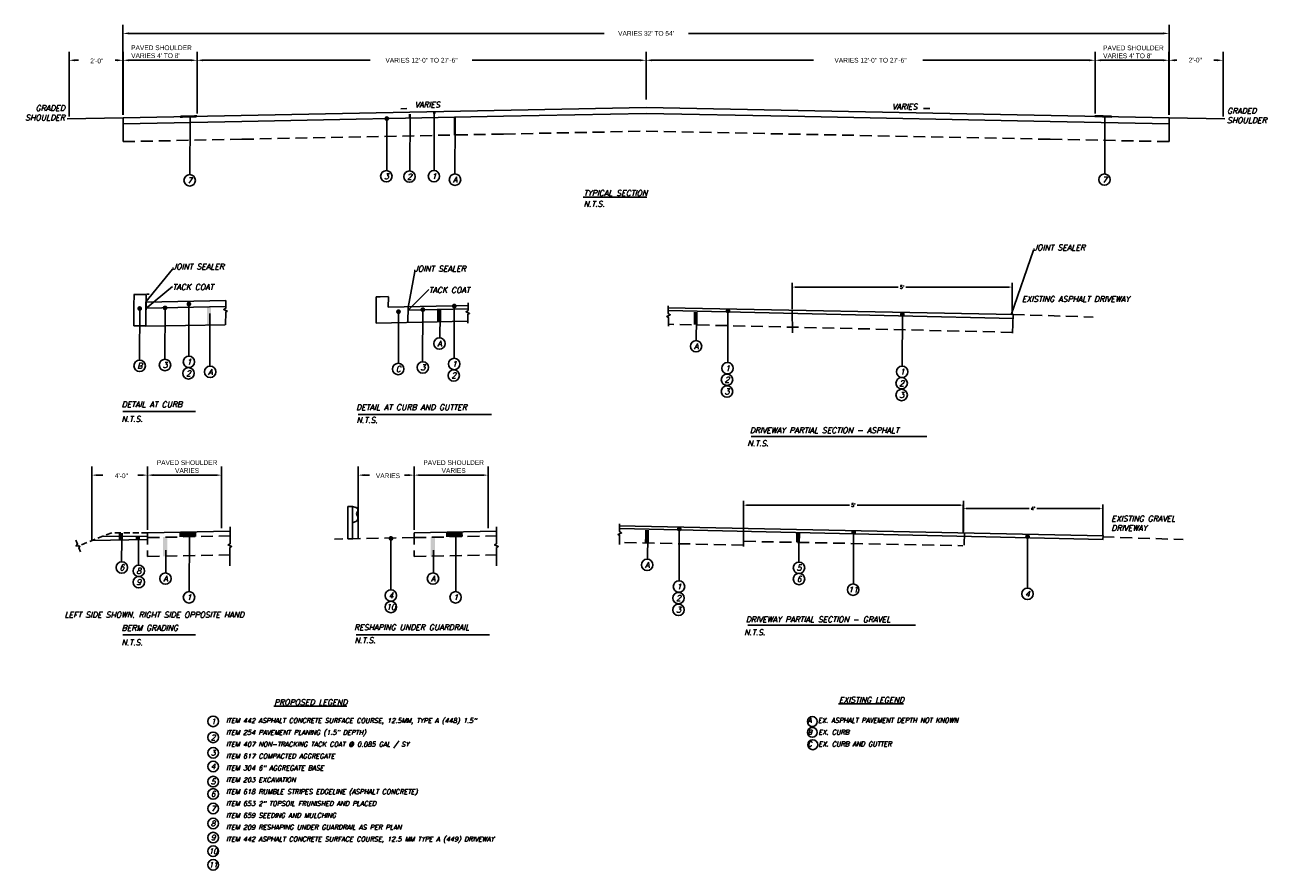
# Model space of a CAD drawing. Header units: feet. Extents: x 0 to 1837476, y 0 to 429622.
# Tile 29 of 33: x 1762714 to 1762767, y 428766 to 428801. Entities that reach past the tile are written whole.
import ezdxf

# ---------------------------------------------------------------- set-up
doc = ezdxf.new("R2010")
doc.units = ezdxf.units.FT
doc.header["$MEASUREMENT"] = 0
doc.linetypes.add('DASHED', pattern=[0.75, 0.5, -0.25])
doc.linetypes.add('DASHED2', pattern=[0.375, 0.25, -0.125])
doc.layers.add('A-DETL-ANNO', color=2, linetype='Continuous')
doc.layers.add('A-DETL-DIMS', color=1, linetype='Continuous')
doc.styles.add('Arial', font='OR-LD.shx', dxfattribs={"height": 0.999994})
doc.styles.add('SIMPLEX', font='SIMPLEX.shx')
doc.styles.add('Text_30', font='romans.shx', dxfattribs={"oblique": 15, "height": 3})
doc.dimstyles.new('Annotative', dxfattribs={"dimtxt": 0.1128, "dimasz": 0.125, "dimexe": 0.18, "dimexo": 0.0625, "dimgap": 0.09, "dimtad": 0, "dimtih": 1, "dimtoh": 1, "dimdec": 1, "dimzin": 0, "dimdsep": 46, "dimtxsty": 'SIMPLEX', "dimcen": 0.09, "dimclrd": 256, "dimclre": 256, "dimclrt": 256, "dimaunit": 1, "dimadec": 3, "dimazin": 0, "dimtfac": 1, "dimtdec": 1, "dimtofl": 0, "dimtmove": 0, "dimatfit": 3, "dimfxl": 1, "dimtolj": 1, "dimtzin": 0, "dimlwd": -1, "dimlwe": -1, "dimarcsym": 0})

# ---------------------------------------------------------------- blocks, each defined once
blk = doc.blocks.new('*D166')
at = {"layer": 'A-DETL-DIMS', "transparency": 16777216}
for p, q in [((1762746.734, 428789.369), (1762746.734, 428790.483)), ((1762746.859, 428790.303), (1762751.194, 428790.303)), ((1762755.857, 428790.303), (1762751.522, 428790.303)), ((1762755.982, 428789.192), (1762755.982, 428790.483))]:
    blk.add_line(p, q, dxfattribs=at)
for points in [[(1762746.859, 428790.324), (1762746.859, 428790.282), (1762746.734, 428790.303)], [(1762755.857, 428790.324), (1762755.857, 428790.282), (1762755.982, 428790.303)]]:
    blk.add_solid(points, dxfattribs=at)
at = {"layer": 'A-DETL-DIMS', "transparency": 16777216, "insert": (1762751.358, 428790.303), "char_height": 0.1128, "attachment_point": 5, "style": 'SIMPLEX'}
blk.add_mtext("\\A1;{\\H1.25x;5'}", dxfattribs=at)
blk = doc.blocks.new('*D167')
at = {"layer": 'A-DETL-DIMS', "transparency": 16777216}
for p, q in [((1762744.686, 428780.197), (1762744.686, 428781.311)), ((1762744.811, 428781.131), (1762749.146, 428781.131)), ((1762753.81, 428781.131), (1762749.474, 428781.131)), ((1762753.935, 428780.02), (1762753.935, 428781.311))]:
    blk.add_line(p, q, dxfattribs=at)
for points in [[(1762744.811, 428781.151), (1762744.811, 428781.11), (1762744.686, 428781.131)], [(1762753.81, 428781.151), (1762753.81, 428781.11), (1762753.935, 428781.131)]]:
    blk.add_solid(points, dxfattribs=at)
at = {"layer": 'A-DETL-DIMS', "transparency": 16777216, "insert": (1762749.31, 428781.131), "char_height": 0.1128, "attachment_point": 5, "style": 'SIMPLEX'}
blk.add_mtext("\\A1;{\\H1.25x;5'}", dxfattribs=at)
blk = doc.blocks.new('*D168')
at = {"layer": 'A-DETL-DIMS', "transparency": 16777216}
for p, q in [((1762753.926, 428780), (1762753.926, 428781.164)), ((1762754.051, 428780.984), (1762756.702, 428780.984)), ((1762759.68, 428780.984), (1762757.029, 428780.984)), ((1762759.805, 428779.873), (1762759.805, 428781.164))]:
    blk.add_line(p, q, dxfattribs=at)
for points in [[(1762754.051, 428781.005), (1762754.051, 428780.963), (1762753.926, 428780.984)], [(1762759.68, 428781.005), (1762759.68, 428780.963), (1762759.805, 428780.984)]]:
    blk.add_solid(points, dxfattribs=at)
at = {"layer": 'A-DETL-DIMS', "transparency": 16777216, "insert": (1762756.865, 428780.984), "char_height": 0.1128, "attachment_point": 5, "style": 'SIMPLEX'}
blk.add_mtext("\\A1;{\\H1.25x;4'}", dxfattribs=at)

msp = doc.modelspace()

# ---------------------------------------------------------------- hatches: boundary and pattern name
at = {"layer": 'A-DETL-DIMS'}
h = msp.add_hatch(color=256, dxfattribs=at)
h.dxf.hatch_style = 1
h.paths.add_polyline_path([(1762722.128, 428789.455), (1762722.307, 428789.455), (1762722.307, 428788.699), (1762722.128, 428788.699)])
h = msp.add_hatch(color=256, dxfattribs=at)
h.dxf.hatch_style = 1
h.paths.add_polyline_path([(1762731.809, 428789.389), (1762731.988, 428789.389), (1762731.987, 428788.86), (1762731.808, 428788.86)])
h = msp.add_hatch(color=256, dxfattribs=at)
h.dxf.hatch_style = 1
h.paths.add_polyline_path([(1762742.591, 428789.255), (1762742.77, 428789.255), (1762742.768, 428788.726), (1762742.589, 428788.726)])
h = msp.add_hatch(color=256, dxfattribs=at)
h.dxf.hatch_style = 1
h.paths.add_polyline_path([(1762718.424, 428779.964), (1762718.603, 428779.964), (1762718.596, 428779.664), (1762718.417, 428779.664)])
h = msp.add_hatch(color=256, dxfattribs=at)
h.dxf.hatch_style = 1
h.paths.add_polyline_path([(1762719.136, 428779.821), (1762719.315, 428779.821), (1762719.309, 428779.669), (1762719.13, 428779.669)])
h = msp.add_hatch(color=256, dxfattribs=at)
h.dxf.hatch_style = 1
h.paths.add_polyline_path([(1762720.288, 428779.785), (1762720.467, 428779.785), (1762720.465, 428778.978), (1762720.286, 428778.978)])
h = msp.add_hatch(color=256, dxfattribs=at)
h.dxf.hatch_style = 1
h.paths.add_polyline_path([(1762731.54, 428779.785), (1762731.719, 428779.785), (1762731.718, 428778.978), (1762731.539, 428778.978)])
h = msp.add_hatch(color=256, dxfattribs=at)
h.dxf.hatch_style = 1
h.paths.add_polyline_path([(1762740.543, 428780.083), (1762740.722, 428780.083), (1762740.721, 428779.554), (1762740.542, 428779.554)])
h = msp.add_hatch(color=256, dxfattribs=at)
h.dxf.hatch_style = 1
h.paths.add_polyline_path([(1762746.898, 428779.953), (1762747.077, 428779.953), (1762747.071, 428779.563), (1762746.892, 428779.563)])

# ---------------------------------------------------------------- linework, layer by layer
at = {"layer": 'A-DETL-ANNO', "color": 3}
for points in [[(1762718.595, 428785.069), (1762721.648, 428785.069)], [(1762728.492, 428784.941), (1762734.091, 428784.941)], [(1762745.014, 428784.013), (1762752.399, 428784.013)], [(1762718.595, 428775.67), (1762721.648, 428775.67)], [(1762728.409, 428775.68), (1762734.008, 428775.68)], [(1762744.873, 428776.087), (1762751.922, 428776.087)]]:
    msp.add_lwpolyline(points, dxfattribs=at)
at = {"layer": 'A-DETL-DIMS'}
for p, q in [((1762718.596, 428797.546), (1762718.596, 428801.333)), ((1762762.587, 428797.546), (1762762.587, 428801.333)), ((1762718.846, 428800.973), (1762738.834, 428800.973)), ((1762762.337, 428800.973), (1762742.378, 428800.973)), ((1762716.33, 428797.479), (1762716.33, 428800.203)), ((1762718.597, 428797.563), (1762718.597, 428800.203)), ((1762718.601, 428797.546), (1762718.601, 428800.203)), ((1762721.712, 428797.607), (1762721.712, 428800.203)), ((1762721.712, 428797.665), (1762721.712, 428800.203)), ((1762740.592, 428798.198), (1762740.592, 428800.203)), ((1762740.592, 428798.198), (1762740.592, 428800.203)), ((1762759.471, 428797.607), (1762759.471, 428800.203)), ((1762759.472, 428797.665), (1762759.472, 428800.203)), ((1762762.582, 428797.546), (1762762.582, 428800.203)), ((1762762.586, 428797.563), (1762762.586, 428800.203)), ((1762764.854, 428797.479), (1762764.854, 428800.203)), ((1762716.58, 428799.843), (1762716.726, 428799.843)), ((1762718.347, 428799.843), (1762718.271, 428799.843)), ((1762718.851, 428799.843), (1762721.462, 428799.843)), ((1762721.962, 428799.843), (1762728.987, 428799.843)), ((1762740.342, 428799.843), (1762733.288, 428799.843)), ((1762740.842, 428799.843), (1762747.636, 428799.843)), ((1762759.221, 428799.843), (1762752.228, 428799.843)), ((1762762.332, 428799.843), (1762759.722, 428799.843)), ((1762762.836, 428799.843), (1762762.916, 428799.843)), ((1762764.604, 428799.843), (1762764.461, 428799.843)), ((1762719.573, 428789.996), (1762719.562, 428788.672)), ((1762729.759, 428789.9), (1762729.75, 428789.461)), ((1762719.562, 428789.672), (1762719.562, 428788.672)), ((1762746.742, 428789.337), (1762746.745, 428788.375)), ((1762719.562, 428788.672), (1762719.062, 428788.672)), ((1762756.032, 428789.147), (1762756.006, 428788.365)), ((1762717.285, 428779.635), (1762717.285, 428782.753)), ((1762717.516, 428782.393), (1762717.758, 428782.393)), ((1762719.379, 428782.393), (1762719.227, 428782.393)), ((1762719.629, 428780.114), (1762719.629, 428782.753)), ((1762719.634, 428780.097), (1762719.634, 428782.753)), ((1762719.884, 428782.393), (1762722.494, 428782.393)), ((1762722.744, 428780.158), (1762722.744, 428782.753)), ((1762722.744, 428780.216), (1762722.744, 428782.753)), ((1762728.493, 428779.721), (1762728.493, 428782.753)), ((1762728.724, 428782.393), (1762728.967, 428782.393)), ((1762730.588, 428782.393), (1762730.436, 428782.393)), ((1762730.838, 428780.114), (1762730.838, 428782.753)), ((1762730.842, 428780.097), (1762730.842, 428782.753)), ((1762731.092, 428782.393), (1762733.703, 428782.393)), ((1762733.953, 428780.158), (1762733.953, 428782.753)), ((1762733.953, 428780.216), (1762733.953, 428782.753)), ((1762744.694, 428780.164), (1762744.691, 428779.389)), ((1762753.985, 428779.975), (1762753.967, 428779.444))]:
    msp.add_line(p, q, dxfattribs=at)
at = {"layer": 'A-DETL-DIMS', "color": 1}
for p, q in [((1762718.601, 428797.421), (1762740.592, 428797.861)), ((1762740.592, 428797.861), (1762762.587, 428797.421)), ((1762719.634, 428779.972), (1762723.103, 428780.042)), ((1762730.842, 428779.972), (1762734.312, 428780.042))]:
    msp.add_line(p, q, dxfattribs=at)
at = {"layer": 'A-DETL-DIMS', "linetype": 'DASHED'}
for p, q in [((1762756.001, 428789.153), (1762759.394, 428789.038)), ((1762759.783, 428779.799), (1762763.176, 428779.684)), ((1762744.709, 428779.61), (1762753.911, 428779.426))]:
    msp.add_line(p, q, dxfattribs=at)
at = {"layer": 'A-DETL-DIMS', "color": 1}
for points in [[(1762718.601, 428797.171), (1762723.6, 428797.271), (1762734.598, 428797.491), (1762740.592, 428797.611), (1762746.585, 428797.491), (1762757.583, 428797.271), (1762762.587, 428797.171)], [(1762719.562, 428789.672), (1762719.562, 428789.672)], [(1762729.747, 428789.576), (1762729.747, 428789.576)]]:
    msp.add_lwpolyline(points, dxfattribs=at)
at = {"layer": 'A-DETL-DIMS'}
for points, const_width in [([(1762720.996, 428797.469), (1762721.708, 428797.487)], 0.1), ([(1762730.667, 428797.413), (1762730.667, 428797.583)], 0.1), ([(1762731.691, 428797.603), (1762731.693, 428797.683)], 0.1), ([(1762759.459, 428797.498), (1762760.174, 428797.471)], 0.1), ([(1762732.557, 428796.686), (1762732.559, 428797.429)], 0.1), ([(1762720.968, 428779.894), (1762721.68, 428779.912)], 0.2), ([(1762732.177, 428779.894), (1762732.889, 428779.912)], 0.2)]:
    msp.add_lwpolyline(points, dxfattribs=dict(at, const_width=const_width))
for points in [[(1762730.668, 428797.583), (1762730.664, 428795.224)], [(1762731.689, 428797.609), (1762731.685, 428795.201)], [(1762718.601, 428797.421), (1762716.252, 428797.377)], [(1762718.601, 428797.421), (1762718.601, 428796.421)], [(1762721.42, 428797.436), (1762721.416, 428795.028)], [(1762729.693, 428797.433), (1762729.688, 428795.227)], [(1762732.561, 428797.173), (1762732.557, 428795.063)], [(1762759.882, 428797.466), (1762759.878, 428795.058)], [(1762762.582, 428797.421), (1762764.931, 428797.377)], [(1762762.587, 428797.421), (1762762.587, 428796.421)], [(1762762.587, 428797.421), (1762762.587, 428797.131)], [(1762762.587, 428796.421), (1762762.587, 428797.396)], [(1762762.587, 428796.421), (1762762.587, 428797.396)], [(1762719.062, 428789.992), (1762719.226, 428789.995)], [(1762719.062, 428789.515), (1762719.066, 428789.989)], [(1762719.226, 428789.995), (1762719.558, 428789.994)], [(1762719.562, 428789.672), (1762722.921, 428789.739)], [(1762719.591, 428790.003), (1762719.706, 428790.005)], [(1762722.921, 428789.739), (1762722.921, 428789.415), (1762722.838, 428789.363), (1762722.987, 428789.293), (1762722.918, 428789.253), (1762722.911, 428788.715)], [(1762729.247, 428789.896), (1762729.411, 428789.899)], [(1762729.247, 428789.419), (1762729.249, 428789.898)], [(1762729.411, 428789.899), (1762729.762, 428789.908)], [(1762719.061, 428788.673), (1762719.062, 428789.515)], [(1762719.302, 428789.441), (1762719.297, 428787.234)], [(1762719.565, 428789.421), (1762722.916, 428789.489)], [(1762720.368, 428789.468), (1762720.363, 428787.261)], [(1762721.371, 428789.629), (1762721.365, 428787.423)], [(1762722.255, 428789.193), (1762722.25, 428786.986)], [(1762729.249, 428788.781), (1762729.247, 428789.419)], [(1762729.75, 428789.461), (1762733.109, 428789.528)], [(1762730.184, 428789.306), (1762730.178, 428787.1)], [(1762730.585, 428789.491), (1762730.582, 428788.801)], [(1762730.585, 428789.332), (1762733.101, 428789.393)], [(1762731.206, 428789.395), (1762731.2, 428787.189)], [(1762732.531, 428789.546), (1762732.526, 428787.34)], [(1762733.107, 428789.643), (1762733.107, 428789.319), (1762733.023, 428789.267), (1762733.173, 428789.197), (1762733.103, 428789.157), (1762733.103, 428788.783)], [(1762741.528, 428789.513), (1762741.528, 428789.189), (1762741.611, 428789.137), (1762741.462, 428789.067), (1762741.531, 428789.027), (1762741.531, 428788.653)], [(1762756.039, 428789.151), (1762741.515, 428789.437)], [(1762756.039, 428788.976), (1762741.535, 428789.318)], [(1762744.038, 428789.34), (1762744.033, 428787.133)], [(1762751.371, 428789.196), (1762751.365, 428786.99)], [(1762719.562, 428788.665), (1762722.898, 428788.716)], [(1762729.249, 428788.781), (1762733.083, 428788.87)], [(1762731.93, 428789.114), (1762731.924, 428788.173)], [(1762742.712, 428788.981), (1762742.706, 428788.04)], [(1762739.48, 428780.341), (1762739.48, 428780.016), (1762739.564, 428779.964), (1762739.414, 428779.895), (1762739.484, 428779.855), (1762739.484, 428779.48)], [(1762719.634, 428779.833), (1762717.731, 428779.815)], [(1762721.392, 428779.897), (1762721.388, 428777.489)], [(1762723.103, 428780.213), (1762723.103, 428779.507), (1762723.02, 428779.455), (1762723.169, 428779.385), (1762723.099, 428779.346), (1762723.093, 428778.578)], [(1762729.867, 428779.773), (1762729.862, 428777.566)], [(1762732.6, 428779.897), (1762732.596, 428777.489)], [(1762734.312, 428780.213), (1762734.312, 428779.507), (1762734.228, 428779.455), (1762734.378, 428779.385), (1762734.308, 428779.346), (1762734.302, 428778.578)], [(1762759.808, 428779.846), (1762739.467, 428780.265)], [(1762759.808, 428779.683), (1762739.487, 428780.146)], [(1762740.664, 428779.808), (1762740.659, 428778.867)], [(1762741.991, 428780.167), (1762741.985, 428777.96)], [(1762749.323, 428780.024), (1762749.318, 428777.817)], [(1762756.634, 428779.849), (1762756.628, 428777.643)], [(1762759.813, 428779.848), (1762759.798, 428779.691)], [(1762716.623, 428779.657), (1762716.687, 428779.493), (1762716.628, 428779.414), (1762716.792, 428779.403), (1762716.742, 428779.341), (1762716.81, 428779.161)], [(1762719.634, 428779.683), (1762717.285, 428779.638)], [(1762718.545, 428779.689), (1762718.539, 428778.749)], [(1762719.257, 428779.673), (1762719.252, 428778.605)], [(1762747.019, 428779.679), (1762747.014, 428778.738)], [(1762720.408, 428779.232), (1762720.403, 428778.291)], [(1762731.661, 428779.232), (1762731.655, 428778.291)]]:
    msp.add_lwpolyline(points, dxfattribs=at)
at = {"layer": 'A-DETL-DIMS', "const_width": 0.1}
for points in [[(1762729.643, 428797.393, 1), (1762729.743, 428797.393, 1)], [(1762721.321, 428789.589, 1), (1762721.421, 428789.589, 1)], [(1762719.252, 428789.401, 1), (1762719.352, 428789.401, 1)], [(1762720.318, 428789.428, 1), (1762720.418, 428789.427, 1)], [(1762730.134, 428789.266, 1), (1762730.234, 428789.266, 1)], [(1762731.156, 428789.356, 1), (1762731.256, 428789.355, 1)], [(1762732.481, 428789.506, 1), (1762732.581, 428789.506, 1)], [(1762743.988, 428789.3, 1), (1762744.088, 428789.299, 1)], [(1762751.321, 428789.156, 1), (1762751.421, 428789.156, 1)], [(1762729.817, 428779.733, 1), (1762729.917, 428779.733, 1)], [(1762741.94, 428780.127, 1), (1762742.04, 428780.127, 1)], [(1762749.273, 428779.984, 1), (1762749.373, 428779.984, 1)], [(1762756.584, 428779.809, 1), (1762756.684, 428779.809, 1)]]:
    msp.add_lwpolyline(points, format="xyb", close=True, dxfattribs=at)
at = {"layer": 'A-DETL-DIMS', "color": 8, "linetype": 'DASHED'}
for points in [[(1762718.601, 428796.421), (1762723.601, 428796.521), (1762734.599, 428796.741), (1762740.593, 428796.861), (1762746.586, 428796.741), (1762757.584, 428796.521), (1762762.587, 428796.421)], [(1762719.634, 428778.972), (1762723.097, 428779.041)], [(1762730.842, 428778.972), (1762734.305, 428779.041)]]:
    msp.add_lwpolyline(points, dxfattribs=at)
at = {"layer": 'A-DETL-DIMS', "linetype": 'DASHED'}
for points in [[(1762756.006, 428788.399), (1762741.552, 428788.74)], [(1762719.634, 428779.972), (1762719.634, 428778.972)], [(1762730.842, 428779.766), (1762727.492, 428779.702)], [(1762730.842, 428779.972), (1762730.842, 428778.972)], [(1762744.691, 428779.444), (1762739.504, 428779.568)]]:
    msp.add_lwpolyline(points, dxfattribs=at)
at = {"layer": 'A-DETL-DIMS'}
msp.add_lwpolyline([(1762728.054, 428779.71), (1762728.255, 428779.71), (1762728.255, 428781.07), (1762728.054, 428781.07)], close=True, dxfattribs=at)
msp.add_lwpolyline([(1762728.255, 428781.07), (1762728.384, 428781.038, -0.551088), (1762728.449, 428780.842, 0.340429), (1762728.444, 428780.701, -0.396602), (1762728.412, 428780.453), (1762728.255, 428780.392, -3.030047)], format="xyb", dxfattribs=at)
at = {"layer": 'A-DETL-DIMS', "linetype": 'DASHED2'}
msp.add_lwpolyline([(1762719.634, 428779.972), (1762718.129, 428779.972), (1762716.714, 428779.413)], dxfattribs=at)
at = {"layer": 'A-DETL-DIMS', "color": 1, "linetype": 'DASHED'}
for points in [[(1762719.634, 428779.766), (1762723.103, 428779.836)], [(1762730.842, 428779.766), (1762734.312, 428779.836)]]:
    msp.add_lwpolyline(points, dxfattribs=at)
at = {"layer": 'A-DETL-DIMS', "color": 2}
for centre, radius in [((1762721.405, 428794.793), 0.24), ((1762729.674, 428794.964), 0.24), ((1762730.645, 428794.95), 0.24), ((1762731.675, 428794.966), 0.24), ((1762732.559, 428794.82), 0.24), ((1762759.868, 428794.823), 0.24), ((1762731.906, 428787.927), 0.24), ((1762742.696, 428787.813), 0.24), ((1762719.3, 428786.992), 0.24), ((1762720.366, 428787.026), 0.24), ((1762721.373, 428787.159), 0.24), ((1762730.174, 428786.857), 0.24), ((1762731.208, 428786.924), 0.24), ((1762732.528, 428787.069), 0.24), ((1762744.02, 428786.889), 0.24), ((1762721.351, 428786.676), 0.24), ((1762722.267, 428786.737), 0.24), ((1762732.506, 428786.586), 0.24), ((1762743.998, 428786.406), 0.24), ((1762751.362, 428786.742), 0.24), ((1762743.998, 428785.912), 0.24), ((1762751.34, 428786.259), 0.24), ((1762751.34, 428785.765), 0.24), ((1762718.551, 428778.508), 0.24), ((1762740.639, 428778.617), 0.24), ((1762747.025, 428778.497), 0.24), ((1762719.263, 428778.365), 0.24), ((1762720.384, 428778.041), 0.24), ((1762731.636, 428778.041), 0.24), ((1762747.025, 428778.025), 0.24), ((1762719.263, 428777.893), 0.24), ((1762741.98, 428777.706), 0.24), ((1762749.299, 428777.575), 0.24), ((1762721.377, 428777.254), 0.24), ((1762729.865, 428777.331), 0.24), ((1762732.586, 428777.254), 0.24), ((1762741.958, 428777.223), 0.24), ((1762756.631, 428777.4), 0.24), ((1762729.865, 428776.846), 0.24), ((1762741.958, 428776.729), 0.24), ((1762722.389, 428772.037), 0.224), ((1762722.389, 428771.364), 0.224), ((1762722.389, 428770.713), 0.224), ((1762722.389, 428770.141), 0.224), ((1762722.389, 428769.501), 0.224), ((1762722.389, 428768.983), 0.224), ((1762722.389, 428768.369), 0.224), ((1762722.389, 428767.742), 0.224), ((1762722.389, 428767.147), 0.224), ((1762722.389, 428766.575), 0.224), ((1762722.389, 428766.002), 0.224)]:
    msp.add_circle(centre, radius, dxfattribs=at)
at = {"layer": 'A-DETL-DIMS'}
for centre in [(1762747.584, 428772.03), (1762747.584, 428771.574), (1762747.605, 428771.054)]:
    msp.add_circle(centre, 0.208, dxfattribs=at)
for points in [[(1762718.846, 428801.015), (1762718.846, 428800.932), (1762718.596, 428800.973)], [(1762762.337, 428801.015), (1762762.337, 428800.932), (1762762.587, 428800.973)], [(1762716.58, 428799.884), (1762716.58, 428799.801), (1762716.33, 428799.843)], [(1762718.347, 428799.884), (1762718.347, 428799.801), (1762718.597, 428799.843)], [(1762718.851, 428799.884), (1762718.851, 428799.801), (1762718.601, 428799.843)], [(1762721.462, 428799.884), (1762721.462, 428799.801), (1762721.712, 428799.843)], [(1762721.962, 428799.884), (1762721.962, 428799.801), (1762721.712, 428799.843)], [(1762740.342, 428799.884), (1762740.342, 428799.801), (1762740.592, 428799.843)], [(1762740.842, 428799.884), (1762740.842, 428799.801), (1762740.592, 428799.843)], [(1762759.221, 428799.884), (1762759.221, 428799.801), (1762759.471, 428799.843)], [(1762759.722, 428799.884), (1762759.722, 428799.801), (1762759.472, 428799.843)], [(1762762.332, 428799.884), (1762762.332, 428799.801), (1762762.582, 428799.843)], [(1762762.836, 428799.884), (1762762.836, 428799.801), (1762762.586, 428799.843)], [(1762764.604, 428799.884), (1762764.604, 428799.801), (1762764.854, 428799.843)], [(1762717.535, 428782.435), (1762717.535, 428782.352), (1762717.285, 428782.393)], [(1762719.379, 428782.435), (1762719.379, 428782.352), (1762719.629, 428782.393)], [(1762719.884, 428782.435), (1762719.884, 428782.352), (1762719.634, 428782.393)], [(1762722.494, 428782.435), (1762722.494, 428782.352), (1762722.744, 428782.393)], [(1762728.743, 428782.435), (1762728.743, 428782.352), (1762728.493, 428782.393)], [(1762730.588, 428782.435), (1762730.588, 428782.352), (1762730.838, 428782.393)], [(1762731.092, 428782.435), (1762731.092, 428782.352), (1762730.842, 428782.393)], [(1762733.703, 428782.435), (1762733.703, 428782.352), (1762733.953, 428782.393)]]:
    msp.add_solid(points, dxfattribs=at)

# ---------------------------------------------------------------- texts
at = {"layer": 'A-DETL-DIMS', "color": 3, "style": 'Text_30', "oblique": 15}
for s, height, p in [('VARIES', 0.2373, (1762730.868, 428797.856)), ('VARIES', 0.2373, (1762750.94, 428797.771)), ('%%UTYPICAL SECTION', 0.23731, (1762737.967, 428794.138)), ('N.T.S.', 0.2373, (1762737.965, 428793.68)), ('DETAIL AT CURB', 0.23731, (1762718.543, 428785.248)), ('DETAIL AT CURB AND GUTTER', 0.23731, (1762728.4, 428785.132)), ('N.T.S.', 0.2373, (1762718.535, 428784.635)), ('N.T.S.', 0.2373, (1762728.413, 428784.589)), ('DRIVEWAY PARTIAL SECTION - ASPHALT', 0.23731, (1762744.956, 428784.164)), ('N.T.S.', 0.2373, (1762744.853, 428783.608)), ('LEFT SIDE SHOWN. RIGHT SIDE OPPOSITE HAND', 0.23731, (1762716.142, 428776.4)), ('RESHAPING UNDER GUARDRAIL', 0.23731, (1762728.317, 428775.871)), ('DRIVEWAY PARTIAL SECTION - GRAVEL', 0.23731, (1762744.786, 428776.204)), ('BERM GRADING', 0.23731, (1762718.543, 428775.85)), ('N.T.S.', 0.2373, (1762744.714, 428775.659)), ('N.T.S.', 0.2373, (1762718.535, 428775.237)), ('N.T.S.', 0.2373, (1762728.33, 428775.328)), ('%%UPROPOSED LEGEND', 0.23731, (1762724.954, 428772.722))]:
    msp.add_text(s, height=height, dxfattribs=at).set_placement(p)
at = {"layer": 'A-DETL-DIMS', "style": 'Text_30', "oblique": 15}
msp.add_text('%%UEXISTING LEGEND', height=0.2373, dxfattribs=at).set_placement((1762748.702, 428772.823))
at = {"layer": 'A-DETL-DIMS', "insert": (1762740.592, 428800.973), "char_height": 0.2, "attachment_point": 5, "style": 'Arial'}
msp.add_mtext("\\A1;{\\For-ld|c128;VARIES 32' TO 54'}", dxfattribs=at)
at = {"layer": 'A-DETL-DIMS', "char_height": 0.2, "attachment_point": 5, "style": 'Arial'}
for s, insert, width in [("\\A1;\\pxql;PAVED SHOULDER\\P{\\For-ld|c128;VARIES }4{\\For-ld|c128;'} TO 8'", (1762721.774, 428800.201), 5.65957), ("\\A1;\\pxql;PAVED SHOULDER\\P{\\For-ld|c128;VARIES }4{\\For-ld|c128;'} TO 8'", (1762762.643, 428800.196), 5.65957), ('\\A1;{\\For-ld|c128;2\'}-0"', (1762717.498, 428799.815), 5.65957), ('\\A1;{\\For-ld|c128;VARIES 12\'-0" TO }27{\\For-ld|c128;\'-}6{\\For-ld|c128;"}', (1762731.152, 428799.843), 12.40035), ('\\A1;{\\For-ld|c128;VARIES 12\'-0" TO }27{\\For-ld|c128;\'-}6{\\For-ld|c128;"}', (1762750.032, 428799.843), 12.40035), ('\\A1;{\\For-ld|c128;2\'}-0"', (1762763.689, 428799.85), 5.65957), ('\\A1;\\pxqc;PAVED SHOULDER\\P{\\For-ld|c128;VARIES}', (1762721.295, 428782.752), 2.77837), ('\\A1;\\pxqc;PAVED SHOULDER\\P{\\For-ld|c128;VARIES}', (1762732.504, 428782.752), 2.77837), ('\\A1;4{\\For-ld|c128;\'}-0"', (1762718.531, 428782.366), 5.65957), ('\\A1;VARIES', (1762729.74, 428782.366), 5.65957)]:
    msp.add_mtext(s, dxfattribs=dict(at, insert=insert, width=width))
at = {"layer": 'A-DETL-DIMS', "color": 3, "char_height": 0.23731, "style": 'Text_30'}
for s, insert, width, attachment_point in [('\\A1;GRADED SHOULDER', (1762716.155, 428797.315), 0.5603, 9), ('\\A1;GRADED SHOULDER', (1762765.022, 428797.202), 0.5603, 7), ('\\A1;EXISTING ASPHALT DRIVEWAY', (1762756.398, 428789.917), 4.39961, 1), ('\\A1;EXISTING GRAVEL DRIVEWAY', (1762760.159, 428780.681), 3.01473, 1)]:
    msp.add_mtext(s, dxfattribs=dict(at, insert=insert, width=width, attachment_point=attachment_point))
at = {"layer": 'A-DETL-DIMS', "color": 2, "line_spacing_factor": 1.495145, "style": 'Text_30'}
for s, insert, char_height, width, attachment_point in [('7', (1762721.405, 428794.793), 0.24, 0.22997, 5), ('3', (1762729.674, 428794.964), 0.24, 0.22997, 5), ('2', (1762730.645, 428794.95), 0.24, 0.22997, 5), ('1', (1762731.675, 428794.966), 0.24, 0.22997, 5), ('A', (1762732.559, 428794.82), 0.24, 0.22997, 5), ('7', (1762759.868, 428794.823), 0.24, 0.22997, 5), ('A', (1762731.906, 428787.927), 0.24, 0.22997, 5), ('A', (1762742.696, 428787.813), 0.24, 0.22997, 5), ('B', (1762719.3, 428786.992), 0.24, 0.22997, 5), ('3', (1762720.366, 428787.026), 0.24, 0.22997, 5), ('1', (1762721.373, 428787.159), 0.24, 0.22997, 5), ('3', (1762731.208, 428786.924), 0.24, 0.22997, 5), ('1', (1762732.528, 428787.069), 0.24, 0.22997, 5), ('2', (1762721.351, 428786.676), 0.24, 0.22997, 5), ('A', (1762722.267, 428786.737), 0.24, 0.22997, 5), ('C', (1762730.174, 428786.857), 0.24, 0.22997, 5), ('2', (1762732.506, 428786.586), 0.24, 0.22997, 5), ('2', (1762743.998, 428786.406), 0.24, 0.22997, 5), ('1', (1762744.02, 428786.889), 0.24, 0.22997, 5), ('1', (1762751.362, 428786.742), 0.24, 0.22997, 5), ('3', (1762743.998, 428785.912), 0.24, 0.22997, 5), ('2', (1762751.34, 428786.259), 0.24, 0.22997, 5), ('3', (1762751.34, 428785.765), 0.24, 0.22997, 5), ('A', (1762740.639, 428778.617), 0.24, 0.22997, 5), ('6', (1762718.551, 428778.508), 0.24, 0.22997, 5), ('8', (1762719.263, 428778.365), 0.24, 0.22997, 5), ('5', (1762747.025, 428778.497), 0.24, 0.22997, 5), ('9', (1762719.263, 428777.893), 0.24, 0.22997, 5), ('A', (1762720.384, 428778.041), 0.24, 0.22997, 5), ('A', (1762731.636, 428778.041), 0.24, 0.22997, 5), ('1', (1762741.98, 428777.706), 0.24, 0.22997, 5), ('6', (1762747.025, 428778.025), 0.24, 0.22997, 5), ('11', (1762749.299, 428777.575), 0.2399, 0.22997, 5), ('1', (1762721.377, 428777.254), 0.24, 0.22997, 5), ('4', (1762729.865, 428777.331), 0.24, 0.22997, 5), ('1', (1762732.586, 428777.254), 0.24, 0.22997, 5), ('2', (1762741.958, 428777.223), 0.24, 0.22997, 5), ('4', (1762756.631, 428777.4), 0.24, 0.22997, 5), ('10', (1762729.865, 428776.846), 0.2399, 0.22997, 5), ('3', (1762741.958, 428776.729), 0.24, 0.22997, 5), ('1', (1762722.389, 428772.037), 0.224, 0.21435, 5), ('{\\H0.57143x;ITEM 442 ASPHALT CONCRETE SURFACE COURSE, 12.5MM, TYPE A (448) 1.5"  \\PITEM 254 PAVEMENT PLANING (1.5" DEPTH)  \\PITEM 407 NON-TRACKING TACK COAT @ 0.085 GAL / SY\\PITEM 617 COMPACTED AGGREGATE}\\P{\\H0.57143x;ITEM 304 6" AGGREGATE BASE  \\PITEM 203 EXCAVATION\\PITEM 618 RUMBLE STRIPES EDGELINE (ASPHALT CONCRETE)\\PITEM 653 2" TOPSOIL FRUNISHED AND PLACED\\PITEM 659 SEEDING AND MULCHING\\PITEM 209 RESHAPING UNDER GUARDRAIL AS PER PLAN\\PITEM 442 ASPHALT CONCRETE SURFACE COURSE, 12.5 MM TYPE A (449) DRIVEWAY}', (1762722.932, 428772.17), 0.35, 22.64518, 1), ('2', (1762722.389, 428771.364), 0.224, 0.21435, 5), ('3', (1762722.389, 428770.713), 0.224, 0.21435, 5), ('4', (1762722.389, 428770.141), 0.224, 0.21435, 5), ('5', (1762722.389, 428769.501), 0.224, 0.21435, 5), ('6', (1762722.389, 428768.983), 0.224, 0.21435, 5), ('7', (1762722.389, 428768.369), 0.224, 0.21435, 5), ('8', (1762722.389, 428767.742), 0.224, 0.21435, 5), ('9', (1762722.389, 428767.147), 0.224, 0.21435, 5), ('10', (1762722.389, 428766.575), 0.2236, 0.21435, 5), ('11', (1762722.389, 428766.002), 0.2236, 0.21435, 5)]:
    msp.add_mtext(s, dxfattribs=dict(at, insert=insert, char_height=char_height, width=width, attachment_point=attachment_point))
at = {"layer": 'A-DETL-DIMS', "color": 3, "char_height": 0.23731, "attachment_point": 1, "style": 'Text_30'}
for s, insert in [('\\A1;JOINT SEALER', (1762756.876, 428792.085)), ('\\A1;JOINT SEALER', (1762720.674, 428791.285)), ('\\A1;JOINT SEALER', (1762730.836, 428791.191)), ('\\A1;TACK COAT', (1762720.683, 428790.425)), ('\\A1;TACK COAT', (1762731.456, 428790.297))]:
    msp.add_mtext(s, dxfattribs=dict(at, insert=insert))
at = {"layer": 'A-DETL-DIMS', "insert": (1762747.253, 428772.18), "char_height": 0.2, "width": 22.64518, "attachment_point": 1, "line_spacing_factor": 1.495145, "style": 'Text_30'}
msp.add_mtext(' A  EX. ASPHALT PAVEMENT DEPTH NOT KNOWN\\P B  EX. CURB\\P C  EX. CURB AND GUTTER', dxfattribs=at)

# ---------------------------------------------------------------- dimensions: what is measured, and where the dimension line sits
at = {"layer": 'A-DETL-DIMS'}
for base, p1, p2, text, picture, middle in [((1762755.982, 428790.303), (1762746.734, 428789.307), (1762755.982, 428789.13), "{\\H1.25x;5'}", '*D166', (1762751.358, 428790.303)), ((1762753.935, 428781.131), (1762744.686, 428780.134), (1762753.935, 428779.957), "{\\H1.25x;5'}", '*D167', (1762749.31, 428781.131)), ((1762759.805, 428780.984), (1762753.926, 428779.937), (1762759.805, 428779.811), "{\\H1.25x;4'}", '*D168', (1762756.865, 428780.984))]:
    dim = msp.add_linear_dim(base=base, p1=p1, p2=p2, text=text, dimstyle='Annotative', dxfattribs=at)
    dim.commit()
    dim.dimension.update_dxf_attribs({"geometry": picture, "text_midpoint": middle})

# ---------------------------------------------------------------- leaders
for points in [[(1762730.281, 428797.807), (1762730.54, 428797.812)], [(1762752.52, 428797.811), (1762752.26, 428797.817)], [(1762755.944, 428789.142), (1762756.884, 428791.851)], [(1762719.562, 428789.689), (1762720.682, 428791.05)], [(1762730.592, 428789.442), (1762730.867, 428790.954)], [(1762719.553, 428789.385), (1762720.682, 428790.325)], [(1762730.596, 428789.332), (1762731.455, 428790.197)]]:
    msp.add_leader(points, dimstyle='Annotative', override={"dimscale": 0, "dimgap": 0.09, "dimtad": 0}, dxfattribs=at)

doc.saveas('drawing.dxf')
